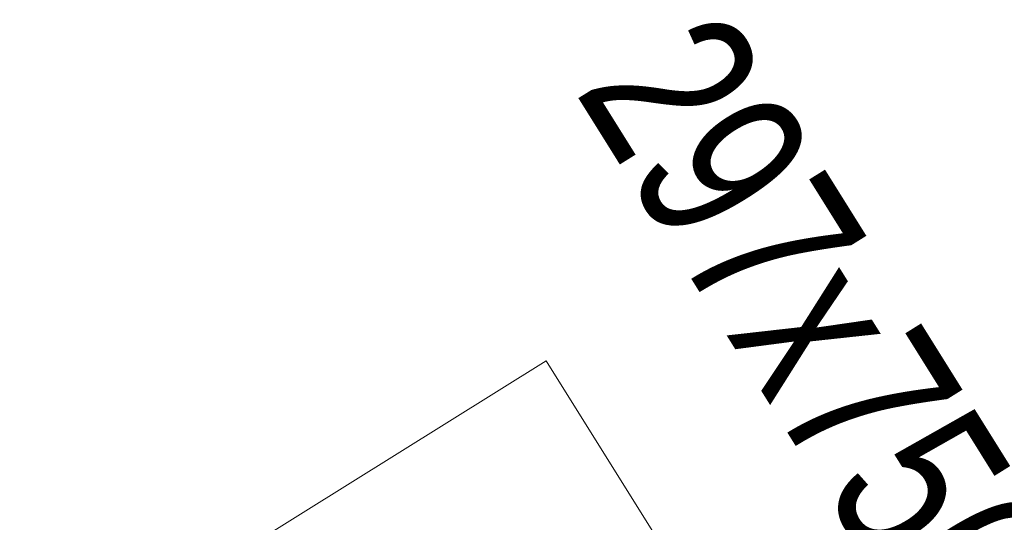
# Model space of a CAD drawing. Header units: metres. Extents: x 0 to 8443948, y 0 to 5887002.
# Tile 255 of 256: x 8443672 to 8443830, y 5886921 to 5887002. Entities that reach past the tile are written whole.
import ezdxf
from ezdxf.enums import TextEntityAlignment as Align

# ---------------------------------------------------------------- set-up
doc = ezdxf.new("R2010")
doc.units = ezdxf.units.M
doc.header["$MEASUREMENT"] = 0
doc.linetypes.add('DASHED', pattern=[19.05, 12.7, -6.35])
doc.layers.get('0').update_dxf_attribs({"color": 250, "linetype": 'CONTINUOUS', "lineweight": 5})
doc.layers.add('- ABM', color=200, linetype='CONTINUOUS', lineweight=30)
doc.layers.add('światłowód', color=7, linetype='DASHED', lineweight=30)
doc.styles.add('romans', font='romans.shx')
doc.styles.get("Standard").update_dxf_attribs({"font": 'Working1250', "width": 0.75})

# ---------------------------------------------------------------- blocks, each defined once
blk = doc.blocks.new('VBBBDFG')
blk.add_lwpolyline([(-4905.5, -634.6), (-4905.5, 1591.7), (850.9, 1591.7), (850.9, -634.6), (-4905.5, -634.6)])
at = {"layer": 'światłowód', "linetype": 'Continuous', "lineweight": 30, "ltscale": 2, "style": 'romans'}
for tag, height, p in [('10', 13.4, (-4191.3, 965.3)), ('Z', 13.4, (-3196.3, 943.8)), ('S20', 13.4, (-4160.8, 916.8)), ('10', 13.4, (-3575.6, 875.1)), ('Z', 13.4, (-3196.3, 889.8)), ('S21', 13.4, (-3575.6, 837.2)), ('SŁUP19', 13.4, (-3342.8, 837.2)), ('10', 13.4, (-4427.4, 702.7)), ('S17', 13.4, (-4440.4, 655.6)), ('10', 13.4, (-4427.4, 548.4)), ('S17', 13.4, (-4440.4, 455.2)), ('10', 13.4, (-3954.1, 319.2)), ('10', 13.4, (-3888.3, 319.2)), ('10', 13.4, (-3822.5, 319.2)), ('S1', 13.4, (-3988, 270.7)), ('10', 12, (-4164.9, -218.2)), ('Z', 12, (-4164.9, -265.3)), ('10', 13.4, (-3193.6, -277.9)), ('S13', 13.4, (-3163.1, -326.4))]:
    blk.add_attdef(tag, text='', height=height, dxfattribs=at).set_placement(p, align=Align.CENTER)
for p in [(-4395.9, 757.1), (-4395.9, 472.1)]:
    blk.add_attdef('10', text='', height=13.4, rotation=90, dxfattribs=at).set_placement(p, align=Align.CENTER)
blk = doc.blocks.new('122233221')
blk.add_blockref('VBBBDFG', (0, 0))

msp = doc.modelspace()

# ---------------------------------------------------------------- block references
at = {"xscale": 0.06288304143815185, "yscale": 0.06288304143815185, "zscale": 0.06288304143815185, "rotation": 301.977755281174}
msp.add_blockref('122233221', (8443834.8, 5886632.117), dxfattribs=at)

# ---------------------------------------------------------------- next in the draw order: texts
at = {"layer": '- ABM', "color": 3, "linetype": 'Continuous', "lineweight": 35, "insert": (8443784.123, 5887004.712), "char_height": 27.5, "attachment_point": 1, "rotation": 301.97776}
msp.add_mtext_dynamic_manual_height_columns('297x750', width=114.0212, gutter_width=12.5, heights=[0], dxfattribs=at)

doc.saveas('drawing.dxf')
